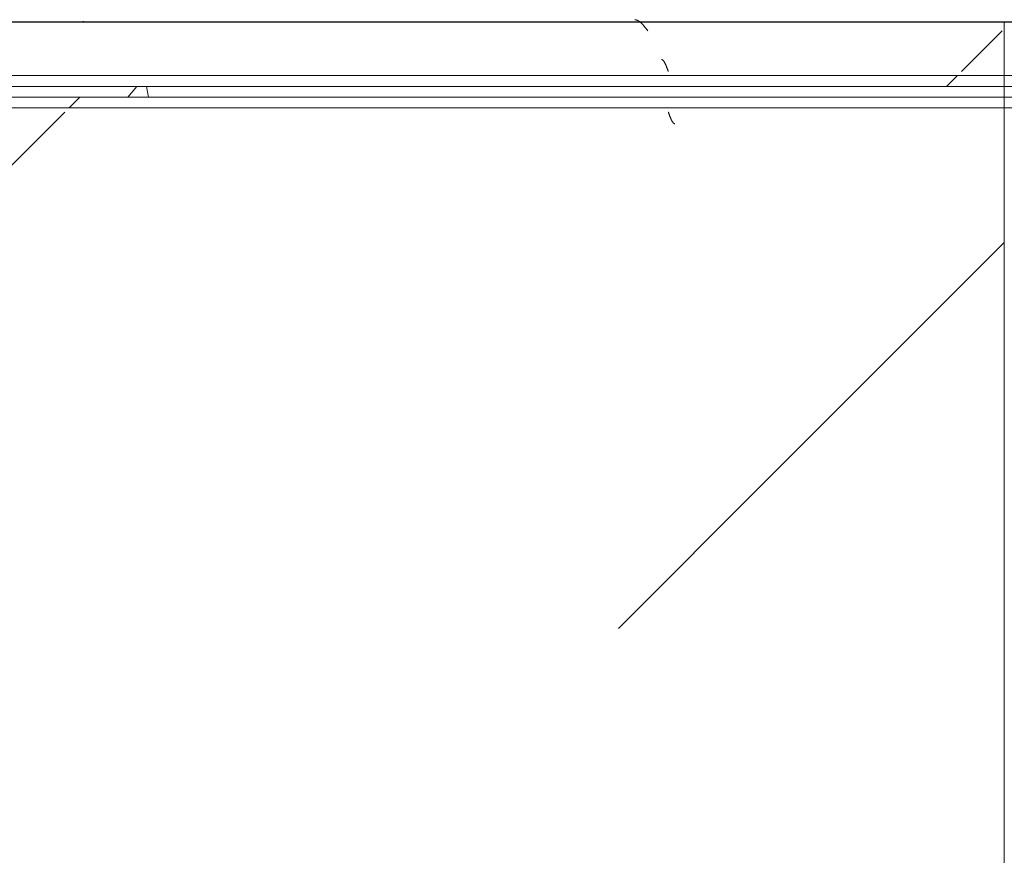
# Model space of a CAD drawing. Header units: millimetres. Extents: x -3267 to 40126, y 29201 to 102288.
# Tile 177 of 256: x 30926 to 31386, y 48909 to 49300. Entities that reach past the tile are written whole.
import ezdxf

# ---------------------------------------------------------------- set-up
doc = ezdxf.new("R2010")
doc.units = ezdxf.units.MM
doc.layers.add('M-EQPM-____-OTLN', color=7, linetype='Continuous', lineweight=9)
pattern_1 = [(225, (-27560, -48450), (1e-13, -1000), [50, -1364.214]), (225, (-27560, -47950), (1e-13, -1000), [50, -1364.214]), (225, (-28060, -47950), (1e-13, -1000), [50, -1364.214]), (225, (-28274.7, -48664.64), (1e-13, -1000), [403.55, -1010.664]), (225, (-28274.7, -48164.64), (1e-13, -1000), [403.55, -1010.664]), (225, (-27774.7, -48664.64), (1e-13, -1000), [403.55, -1010.664]), (225, (-27774.7, -48164.64), (1e-13, -1000), [453.55, -960.664])]
pattern_2 = [(225, (-28660, -48450), (1e-13, -1000), [50, -1364.214]), (225, (-28660, -47950), (1e-13, -1000), [50, -1364.214]), (225, (-29160, -47950), (1e-13, -1000), [50, -1364.214]), (225, (-29374.7, -48664.64), (1e-13, -1000), [403.55, -1010.664]), (225, (-29374.7, -48164.64), (1e-13, -1000), [403.55, -1010.664]), (225, (-28874.7, -48664.64), (1e-13, -1000), [403.55, -1010.664]), (225, (-28874.7, -48164.64), (1e-13, -1000), [453.55, -960.664])]
pattern_3 = [(225, (-26260, -48450), (1e-13, -1000), [50, -1364.214]), (225, (-26260, -47950), (1e-13, -1000), [50, -1364.214]), (225, (-26760, -47950), (1e-13, -1000), [50, -1364.214]), (225, (-26974.7, -48664.64), (1e-13, -1000), [403.55, -1010.664]), (225, (-26974.7, -48164.64), (1e-13, -1000), [403.55, -1010.664]), (225, (-26474.7, -48664.64), (1e-13, -1000), [403.55, -1010.664]), (225, (-26474.7, -48164.64), (1e-13, -1000), [453.55, -960.664])]
pattern_4 = [(225, (-27360, -48450), (1e-13, -1000), [50, -1364.214]), (225, (-27360, -47950), (1e-13, -1000), [50, -1364.214]), (225, (-27860, -47950), (1e-13, -1000), [50, -1364.214]), (225, (-28074.7, -48664.64), (1e-13, -1000), [403.55, -1010.664]), (225, (-28074.7, -48164.64), (1e-13, -1000), [403.55, -1010.664]), (225, (-27574.7, -48664.64), (1e-13, -1000), [403.55, -1010.664]), (225, (-27574.7, -48164.64), (1e-13, -1000), [453.55, -960.664])]

# ---------------------------------------------------------------- blocks, each defined once
blk = doc.blocks.new('FP_165-ВКК_02_К1_З_ЭОМ_кабель_')
at = {"layer": 'M-EQPM-____-OTLN', "color": 253, "true_color": 0xaaaaaa}
blk.add_line((1300, 630.11), (0, 630.11), dxfattribs=at)
blk = doc.blocks.new('ПР_Крышка пояса - Тип 1-10216141-ВКК_02_К1_З_ЭОМ_кабель_')
at = {"layer": 'M-EQPM-____-OTLN', "true_color": 0xaaaaaa}
h = blk.add_hatch(dxfattribs=at)
h.set_pattern_fill('FP_79', color=253, style=0, pattern_type=2)
h.set_pattern_definition([(49.884, (-29660.03, -48548.16), (364.3687, -31.7445), [38.008, -418.089]), (355.02, (-29660.03, -48548.16), (-70.482, 380.541), [30.479, -335.27]), (100.494, (-29629.66, -48550.8), (293.8805, 348.7952), [32.251, -354.762]), (46.066, (-29660.03, -48447), (542.1585, -83.7385), [57.028, -627.304]), (96.663, (-29614.85, -48453.96), (474.8067, 492.817), [48.373, -532.101]), (351.22, (-29660, -48447), (474.808, 492.816), [45.716, -502.871]), (20.921, (-29609.22, -48472.28), (303.228, -203.6887), [38.08, -418.879]), (326.109, (-29609.22, -48472.28), (123.607, 366.8593), [30.441, -334.849]), (71.38, (-29583.96, -48489.25), (426.8337, 163.171), [32.26, -354.863]), (37.386, (-29660.03, -48548.16), (6.17705, 168.41407), [16.738, -313.973, 16.738, -659.14]), (37.386, (-29660.03, -48548.16), (6.17705, 168.41407), [-347.45, -323.103, 16.738, -319.299]), (7.469, (-29660.03, -48548.16), (133.6414, 199.535), [16.763, -177.28, 16.763, -435.072]), (7.469, (-29660.03, -48548.16), (133.6414, 199.535), [-210.805, -306.811, 16.763, -111.498]), (327.607, (-29773.31, -48548.16), (271.1815, -11.41097), [16.744, -110.105, 16.744, -904.182]), (327.607, (-29773.31, -48548.16), (271.1815, -11.41097), [-143.593, -379.026, 16.744, -508.412]), (317.618, (-29824.1, -48548.16), (296.2585, 50.6452), [16.733, -148.058, 16.733, -618.597]), (317.618, (-29824.1, -48548.16), (296.2585, 50.6452), [-181.523, -245.918, 16.733, -355.947])])
h.paths.add_polyline_path([(1112.34, 595), (1229.38, 595), (1299.97, 600), (0, 600), (0, 595), (962.07, 595)])
h.paths.add_polyline_path([(1300, 595), (1300, 597.49), (1264.73, 595)])
at = {"layer": 'M-EQPM-____-OTLN', "color": 253, "true_color": 0xaaaaaa}
for p, q in [((0, 629.98), (0, 630.11)), ((0, 595), (0, 600))]:
    blk.add_line(p, q, dxfattribs=at)
blk.add_blockref('FP_165-ВКК_02_К1_З_ЭОМ_кабель_', (0, 0), dxfattribs=at)
blk = doc.blocks.new('FP_167-ВКК_02_К1_З_ЭОМ_кабель_')
at = {"layer": 'M-EQPM-____-OTLN', "color": 253, "true_color": 0xaaaaaa}
for p, q in [((868.93, 630.22), (869.45, 630.27)), ((869.45, 630.27), (869.97, 630.32)), ((1300, 630.11), (0, 630.11)), ((866.86, 630), (867.38, 630.05)), ((867.38, 630.05), (867.89, 630.11)), ((867.89, 630.11), (868.41, 630.16)), ((868.41, 630.16), (868.93, 630.22))]:
    blk.add_line(p, q, dxfattribs=at)
blk = doc.blocks.new('ПР_Крышка пояса - Тип 1-V166-ВКК_02_К1_З_ЭОМ_кабель_')
at = {"layer": 'M-EQPM-____-OTLN', "true_color": 0xaaaaaa}
h = blk.add_hatch(dxfattribs=at)
h.set_pattern_fill('FP_80', color=253, style=0, pattern_type=2)
h.set_pattern_definition([(49.884, (-28360.03, -48548.16), (364.3687, -31.7445), [38.008, -418.089]), (355.02, (-28360.03, -48548.16), (-70.482, 380.541), [30.479, -335.27]), (100.494, (-28329.66, -48550.8), (293.8805, 348.7952), [32.251, -354.762]), (46.066, (-28360.03, -48447), (542.1585, -83.7385), [57.028, -627.304]), (96.663, (-28314.85, -48453.96), (474.8067, 492.817), [48.373, -532.101]), (351.22, (-28360, -48447), (474.808, 492.816), [45.716, -502.871]), (20.921, (-28309.22, -48472.28), (303.228, -203.6887), [38.08, -418.879]), (326.109, (-28309.22, -48472.28), (123.607, 366.8593), [30.441, -334.849]), (71.38, (-28283.96, -48489.25), (426.8337, 163.171), [32.26, -354.863]), (37.386, (-28360.03, -48548.16), (6.17705, 168.41407), [16.738, -313.973, 16.738, -659.14]), (37.386, (-28360.03, -48548.16), (6.17705, 168.41407), [-347.45, -323.103, 16.738, -319.299]), (7.469, (-28360.03, -48548.16), (133.6414, 199.535), [16.763, -177.28, 16.763, -435.072]), (7.469, (-28360.03, -48548.16), (133.6414, 199.535), [-210.805, -306.811, 16.763, -111.498]), (327.607, (-28473.31, -48548.16), (271.1815, -11.41097), [16.744, -110.105, 16.744, -904.182]), (327.607, (-28473.31, -48548.16), (271.1815, -11.41097), [-143.593, -379.026, 16.744, -508.412]), (317.618, (-28524.1, -48548.16), (296.2585, 50.6452), [16.733, -148.058, 16.733, -618.597]), (317.618, (-28524.1, -48548.16), (296.2585, 50.6452), [-181.523, -245.918, 16.733, -355.947])])
h.paths.add_polyline_path([(1210.11, 595), (1300, 595), (1300, 600), (0, 600), (0, 595), (1059.84, 595)])
at = {"layer": 'M-EQPM-____-OTLN', "color": 253, "true_color": 0xaaaaaa}
for p, q in [((1300, 630.11), (1300, 629.98)), ((1300, 600), (1300, 595))]:
    blk.add_line(p, q, dxfattribs=at)
blk.add_blockref('FP_167-ВКК_02_К1_З_ЭОМ_кабель_', (0, 0), dxfattribs=at)
blk = doc.blocks.new('ПР_Низ пояс - Тип 1-10204797-ВКК_02_К1_З_ЭОМ_кабель_')
at = {"layer": 'M-EQPM-____-OTLN', "true_color": 0xffffff}
h = blk.add_hatch(dxfattribs=at)
h.set_pattern_fill('FP_246', style=0, pattern_type=2)
h.set_pattern_definition(pattern_1)
h.paths.add_polyline_path([(2362.62, 590), (2400, 590), (2400, 595), (1100, 595), (1100, 590), (2212.34, 590)])
h = blk.add_hatch(dxfattribs=at)
h.set_pattern_fill('FP_246', style=0, pattern_type=2)
h.set_pattern_definition(pattern_1)
h.paths.add_polyline_path([(1761.51, 6.26), (2400, 6.26), (2400, 588), (1100, 588), (1100, 6.26), (1611.23, 6.26)])
at = {"layer": 'M-EQPM-____-OTLN', "color": 253, "true_color": 0xaaaaaa}
for p, q in [((1100, 590), (1100, 595)), ((1100, 595), (2400, 595)), ((1100, 588), (1100, 590)), ((1100, 590), (2400, 590)), ((1100, 6.26), (1100, 588))]:
    blk.add_line(p, q, dxfattribs=at)
blk = doc.blocks.new('ПР_Перед пояса - Тип 1-10173275-ВКК_02_К1_З_ЭОМ_кабель_')
at = {"layer": 'M-EQPM-____-OTLN', "true_color": 0xffffff}
h = blk.add_hatch(dxfattribs=at)
h.set_pattern_fill('FP_247', style=0, pattern_type=2)
h.set_pattern_definition(pattern_2)
h.paths.add_polyline_path([(1262.62, 607), (1300, 607), (1300, 626), (0, 626), (0, 607), (1112.34, 607)])
h = blk.add_hatch(dxfattribs=at)
h.set_pattern_fill('FP_247', style=0, pattern_type=2)
h.set_pattern_definition(pattern_2)
h.paths.add_polyline_path([(1262.62, 600), (1300, 600), (1300, 605), (0, 605), (0, 600), (1112.34, 600)])
at = {"layer": 'M-EQPM-____-OTLN', "color": 253, "true_color": 0xaaaaaa}
for p, q in [((0, 626), (0, 630)), ((0, 630), (1300, 630)), ((0, 607), (0, 626)), ((0, 605), (0, 607)), ((0, 600), (0, 605)), ((0, 605), (1300, 605)), ((0, 600), (1300, 600))]:
    blk.add_line(p, q, dxfattribs=at)
blk = doc.blocks.new('FP_682-ВКК_02_К1_З_ЭОМ_кабель_')
at = {"layer": 'M-EQPM-____-OTLN', "color": 7, "true_color": 0xffffff}
for p, q in [((2243.06, 587.86), (2243.01, 588)), ((2243.11, 587.73), (2243.06, 587.86)), ((2243.15, 587.59), (2243.11, 587.73)), ((2243.2, 587.46), (2243.15, 587.59)), ((2243.25, 587.33), (2243.2, 587.46)), ((2243.3, 587.19), (2243.25, 587.33)), ((2243.35, 587.06), (2243.3, 587.19)), ((2243.4, 586.92), (2243.35, 587.06)), ((2243.45, 586.79), (2243.4, 586.92)), ((2243.5, 586.66), (2243.45, 586.79)), ((2243.55, 586.53), (2243.5, 586.66)), ((2243.6, 586.4), (2243.55, 586.53)), ((2243.65, 586.27), (2243.6, 586.4)), ((2243.69, 586.14), (2243.65, 586.27)), ((2243.74, 586.02), (2243.69, 586.14)), ((2243.79, 585.89), (2243.74, 586.02)), ((2243.84, 585.77), (2243.79, 585.89)), ((2243.89, 585.64), (2243.84, 585.77)), ((2243.94, 585.52), (2243.89, 585.64)), ((2243.99, 585.4), (2243.94, 585.52)), ((2244.04, 585.28), (2243.99, 585.4)), ((2244.09, 585.17), (2244.04, 585.28)), ((2244.14, 585.05), (2244.09, 585.17)), ((2244.19, 584.94), (2244.14, 585.05)), ((2244.23, 584.82), (2244.19, 584.94)), ((2244.28, 584.72), (2244.23, 584.82)), ((2244.33, 584.61), (2244.28, 584.72)), ((2244.38, 584.5), (2244.33, 584.61)), ((2244.43, 584.4), (2244.38, 584.5)), ((2244.48, 584.3), (2244.43, 584.4)), ((2244.53, 584.2), (2244.48, 584.3)), ((2244.58, 584.1), (2244.53, 584.2)), ((2244.63, 584.01), (2244.58, 584.1)), ((2244.68, 583.91), (2244.63, 584.01)), ((2244.73, 583.82), (2244.68, 583.91)), ((2244.77, 583.74), (2244.73, 583.82)), ((2244.82, 583.65), (2244.77, 583.74)), ((2244.87, 583.57), (2244.82, 583.65)), ((2244.92, 583.49), (2244.87, 583.57)), ((2244.97, 583.42), (2244.92, 583.49)), ((2245.02, 583.34), (2244.97, 583.42)), ((2245.07, 583.27), (2245.02, 583.34)), ((2245.12, 583.2), (2245.07, 583.27)), ((2245.17, 583.14), (2245.12, 583.2)), ((2245.22, 583.07), (2245.17, 583.14)), ((2245.27, 583.02), (2245.22, 583.07)), ((2245.31, 582.96), (2245.27, 583.02)), ((2245.36, 582.91), (2245.31, 582.96)), ((2245.41, 582.86), (2245.36, 582.91)), ((2245.46, 582.81), (2245.41, 582.86)), ((2245.51, 582.76), (2245.46, 582.81)), ((2245.56, 582.72), (2245.51, 582.76)), ((2245.61, 582.69), (2245.56, 582.72)), ((2245.66, 582.65), (2245.61, 582.69)), ((2245.71, 582.62), (2245.66, 582.65)), ((2245.76, 582.59), (2245.71, 582.62)), ((2245.81, 582.57), (2245.76, 582.59)), ((2245.85, 582.55), (2245.81, 582.57)), ((2245.9, 582.53), (2245.85, 582.55)), ((2245.95, 582.51), (2245.9, 582.53)), ((2246, 582.5), (2245.95, 582.51)), ((2246.05, 582.49), (2246, 582.5)), ((2246.1, 582.49), (2246.05, 582.49))]:
    blk.add_line(p, q, dxfattribs=at)
blk = doc.blocks.new('ПР_Низ пояс - Тип 1-V681-ВКК_02_К1_З_ЭОМ_кабель_')
at = {"layer": 'M-EQPM-____-OTLN', "true_color": 0xffffff}
h = blk.add_hatch(dxfattribs=at)
h.set_pattern_fill('FP_248', style=0, pattern_type=2)
h.set_pattern_definition(pattern_3)
h.paths.add_polyline_path([(2310.11, 590), (2400, 590), (2400, 595), (1100, 595), (1100, 590), (2159.84, 590)])
h = blk.add_hatch(dxfattribs=at)
h.set_pattern_fill('FP_248', style=0, pattern_type=2)
h.set_pattern_definition(pattern_3)
h.paths.add_polyline_path([(1100, 6.26), (2400, 6.26), (2400, 588), (1100, 588), (1100, 259.23)])
at = {"layer": 'M-EQPM-____-OTLN', "color": 253, "true_color": 0xaaaaaa}
for p, q in [((1100, 595), (2400, 595)), ((2400, 595), (2400, 590)), ((1100, 590), (2400, 590)), ((2400, 590), (2400, 588)), ((2400, 588), (2400, 6.26))]:
    blk.add_line(p, q, dxfattribs=at)
blk.add_blockref('FP_682-ВКК_02_К1_З_ЭОМ_кабель_', (0, 0), dxfattribs=at)
blk = doc.blocks.new('FP_685-ВКК_02_К1_З_ЭОМ_кабель_')
at = {"layer": 'M-EQPM-____-OTLN', "color": 7, "true_color": 0xffffff}
for p, q in [((1139.93, 612.51), (1139.89, 612.51)), ((1139.98, 612.5), (1139.93, 612.51)), ((1140.03, 612.49), (1139.98, 612.5)), ((1140.08, 612.48), (1140.03, 612.49)), ((1140.13, 612.46), (1140.08, 612.48)), ((1140.18, 612.44), (1140.13, 612.46)), ((1140.23, 612.41), (1140.18, 612.44)), ((1140.28, 612.39), (1140.23, 612.41)), ((1140.33, 612.36), (1140.28, 612.39)), ((1140.38, 612.32), (1140.33, 612.36)), ((1140.43, 612.28), (1140.38, 612.32)), ((1140.48, 612.24), (1140.43, 612.28)), ((1140.52, 612.2), (1140.48, 612.24)), ((1140.57, 612.15), (1140.52, 612.2)), ((1140.62, 612.1), (1140.57, 612.15)), ((1140.67, 612.05), (1140.62, 612.1)), ((1140.72, 611.99), (1140.67, 612.05)), ((1140.77, 611.94), (1140.72, 611.99)), ((1140.82, 611.87), (1140.77, 611.94)), ((1140.87, 611.81), (1140.82, 611.87)), ((1140.92, 611.74), (1140.87, 611.81)), ((1140.97, 611.67), (1140.92, 611.74)), ((1141.02, 611.6), (1140.97, 611.67)), ((1141.07, 611.52), (1141.02, 611.6)), ((1141.12, 611.44), (1141.07, 611.52)), ((1141.16, 611.36), (1141.12, 611.44)), ((1141.21, 611.27), (1141.16, 611.36)), ((1141.26, 611.19), (1141.21, 611.27)), ((1141.31, 611.1), (1141.26, 611.19)), ((1141.36, 611.01), (1141.31, 611.1)), ((1141.41, 610.91), (1141.36, 611.01)), ((1141.46, 610.81), (1141.41, 610.91)), ((1141.51, 610.71), (1141.46, 610.81)), ((1141.56, 610.61), (1141.51, 610.71)), ((1141.61, 610.51), (1141.56, 610.61)), ((1141.66, 610.4), (1141.61, 610.51)), ((1141.71, 610.3), (1141.66, 610.4)), ((1141.76, 610.19), (1141.71, 610.3)), ((1141.81, 610.07), (1141.76, 610.19)), ((1141.85, 609.96), (1141.81, 610.07)), ((1141.9, 609.84), (1141.85, 609.96)), ((1141.95, 609.73), (1141.9, 609.84)), ((1142, 609.61), (1141.95, 609.73)), ((1142.05, 609.49), (1142, 609.61)), ((1142.1, 609.37), (1142.05, 609.49)), ((1142.15, 609.24), (1142.1, 609.37)), ((1142.2, 609.12), (1142.15, 609.24)), ((1142.25, 608.99), (1142.2, 609.12)), ((1142.3, 608.86), (1142.25, 608.99)), ((1142.35, 608.74), (1142.3, 608.86)), ((1142.4, 608.61), (1142.35, 608.74)), ((1142.45, 608.48), (1142.4, 608.61)), ((1142.5, 608.34), (1142.45, 608.48)), ((1142.54, 608.21), (1142.5, 608.34)), ((1142.59, 608.08), (1142.54, 608.21)), ((1142.64, 607.95), (1142.59, 608.08)), ((1142.69, 607.81), (1142.64, 607.95)), ((1142.74, 607.68), (1142.69, 607.81)), ((1142.79, 607.54), (1142.74, 607.68)), ((1142.84, 607.41), (1142.79, 607.54)), ((1142.89, 607.27), (1142.84, 607.41)), ((1142.94, 607.14), (1142.89, 607.27)), ((1142.99, 607), (1142.94, 607.14))]:
    blk.add_line(p, q, dxfattribs=at)
blk = doc.blocks.new('FP_686-ВКК_02_К1_З_ЭОМ_кабель_')
at = {"layer": 'M-EQPM-____-OTLN', "color": 7, "true_color": 0xffffff}
for p, q in [((1127.4, 631.16), (1127.3, 631.16)), ((1127.5, 631.15), (1127.4, 631.16)), ((1127.59, 631.14), (1127.5, 631.15)), ((1127.69, 631.12), (1127.59, 631.14)), ((1127.79, 631.1), (1127.69, 631.12)), ((1127.89, 631.08), (1127.79, 631.1)), ((1127.98, 631.06), (1127.89, 631.08)), ((1128.08, 631.03), (1127.98, 631.06)), ((1128.18, 631), (1128.08, 631.03)), ((1128.27, 630.96), (1128.18, 631)), ((1128.37, 630.93), (1128.27, 630.96)), ((1128.47, 630.89), (1128.37, 630.93)), ((1128.57, 630.85), (1128.47, 630.89)), ((1128.66, 630.8), (1128.57, 630.85)), ((1128.76, 630.75), (1128.66, 630.8)), ((1128.86, 630.7), (1128.76, 630.75)), ((1128.96, 630.65), (1128.86, 630.7)), ((1129.05, 630.59), (1128.96, 630.65)), ((1129.15, 630.54), (1129.05, 630.59)), ((1129.25, 630.47), (1129.15, 630.54)), ((1129.35, 630.41), (1129.25, 630.47)), ((1129.44, 630.34), (1129.35, 630.41)), ((1129.54, 630.27), (1129.44, 630.34)), ((1129.64, 630.2), (1129.54, 630.27)), ((1129.74, 630.13), (1129.64, 630.2)), ((1129.83, 630.05), (1129.74, 630.13)), ((1129.93, 629.97), (1129.83, 630.05)), ((1130.03, 629.89), (1129.93, 629.97)), ((1130.12, 629.81), (1130.03, 629.89)), ((1130.22, 629.72), (1130.12, 629.81)), ((1130.32, 629.63), (1130.22, 629.72)), ((1130.42, 629.54), (1130.32, 629.63)), ((1130.51, 629.45), (1130.42, 629.54)), ((1130.61, 629.35), (1130.51, 629.45)), ((1130.71, 629.26), (1130.61, 629.35)), ((1130.81, 629.16), (1130.71, 629.26)), ((1130.9, 629.06), (1130.81, 629.16)), ((1131, 628.95), (1130.9, 629.06)), ((1131.1, 628.85), (1131, 628.95)), ((1131.2, 628.75), (1131.1, 628.85)), ((1131.29, 628.64), (1131.2, 628.75)), ((1131.39, 628.53), (1131.29, 628.64)), ((1131.49, 628.42), (1131.39, 628.53)), ((1131.59, 628.31), (1131.49, 628.42)), ((1131.68, 628.19), (1131.59, 628.31)), ((1131.78, 628.08), (1131.68, 628.19)), ((1131.88, 627.96), (1131.78, 628.08)), ((1131.97, 627.85), (1131.88, 627.96)), ((1132.07, 627.73), (1131.97, 627.85)), ((1132.17, 627.61), (1132.07, 627.73)), ((1132.27, 627.49), (1132.17, 627.61)), ((1132.36, 627.37), (1132.27, 627.49)), ((1132.46, 627.25), (1132.36, 627.37)), ((1132.56, 627.13), (1132.46, 627.25)), ((1132.66, 627), (1132.56, 627.13)), ((1132.75, 626.88), (1132.66, 627)), ((1132.85, 626.75), (1132.75, 626.88)), ((1132.95, 626.63), (1132.85, 626.75)), ((1133.05, 626.5), (1132.95, 626.63)), ((1133.14, 626.38), (1133.05, 626.5)), ((1133.24, 626.25), (1133.14, 626.38)), ((1133.34, 626.13), (1133.24, 626.25)), ((1133.43, 626), (1133.34, 626.13))]:
    blk.add_line(p, q, dxfattribs=at)
blk = doc.blocks.new('ПР_Перед пояса - Тип 1-V684-ВКК_02_К1_З_ЭОМ_кабель_')
at = {"layer": 'M-EQPM-____-OTLN', "true_color": 0xffffff}
h = blk.add_hatch(dxfattribs=at)
h.set_pattern_fill('FP_249', style=0, pattern_type=2)
h.set_pattern_definition(pattern_4)
h.paths.add_polyline_path([(1210.11, 607), (1300, 607), (1300, 626), (0, 626), (0, 607), (1059.84, 607)])
h = blk.add_hatch(dxfattribs=at)
h.set_pattern_fill('FP_249', style=0, pattern_type=2)
h.set_pattern_definition(pattern_4)
h.paths.add_polyline_path([(1210.11, 600), (1300, 600), (1300, 605), (0, 605), (0, 600), (1059.84, 600)])
at = {"layer": 'M-EQPM-____-OTLN', "color": 253, "true_color": 0xaaaaaa}
for p, q in [((0, 630), (1300, 630)), ((1300, 630), (1300, 626)), ((1300, 626), (1300, 607)), ((0, 605), (1300, 605)), ((1300, 607), (1300, 605)), ((1300, 605), (1300, 600)), ((0, 600), (1300, 600))]:
    blk.add_line(p, q, dxfattribs=at)
for name in ['FP_686-ВКК_02_К1_З_ЭОМ_кабель_', 'FP_685-ВКК_02_К1_З_ЭОМ_кабель_']:
    blk.add_blockref(name, (0, 0), dxfattribs=at)
blk = doc.blocks.new('Наметкина 10_РД_АРФ_К1_R21_rvt-1-ВКК_02_К1_З_ЭОМ_кабель_')
at = {"layer": 'M-EQPM-____-OTLN', "color": 253, "lineweight": 9, "true_color": 0xaaaaaa}
for name, p in [('ПР_Крышка пояса - Тип 1-V166-ВКК_02_К1_З_ЭОМ_кабель_', (28360.02, 48950)), ('ПР_Перед пояса - Тип 1-V684-ВКК_02_К1_З_ЭОМ_кабель_', (28360.02, 48950)), ('ПР_Крышка пояса - Тип 1-10216141-ВКК_02_К1_З_ЭОМ_кабель_', (29660.02, 48950)), ('ПР_Перед пояса - Тип 1-10173275-ВКК_02_К1_З_ЭОМ_кабель_', (29660.02, 48950)), ('ПР_Низ пояс - Тип 1-V681-ВКК_02_К1_З_ЭОМ_кабель_', (27260.02, 48950)), ('ПР_Низ пояс - Тип 1-10204797-ВКК_02_К1_З_ЭОМ_кабель_', (28560.02, 48950))]:
    blk.add_blockref(name, p, dxfattribs=at)

msp = doc.modelspace()

# ---------------------------------------------------------------- block references
at = {"lineweight": 5}
msp.add_blockref('Наметкина 10_РД_АРФ_К1_R21_rvt-1-ВКК_02_К1_З_ЭОМ_кабель_', (1725.58, -281.28), dxfattribs=at)

doc.saveas('drawing.dxf')
